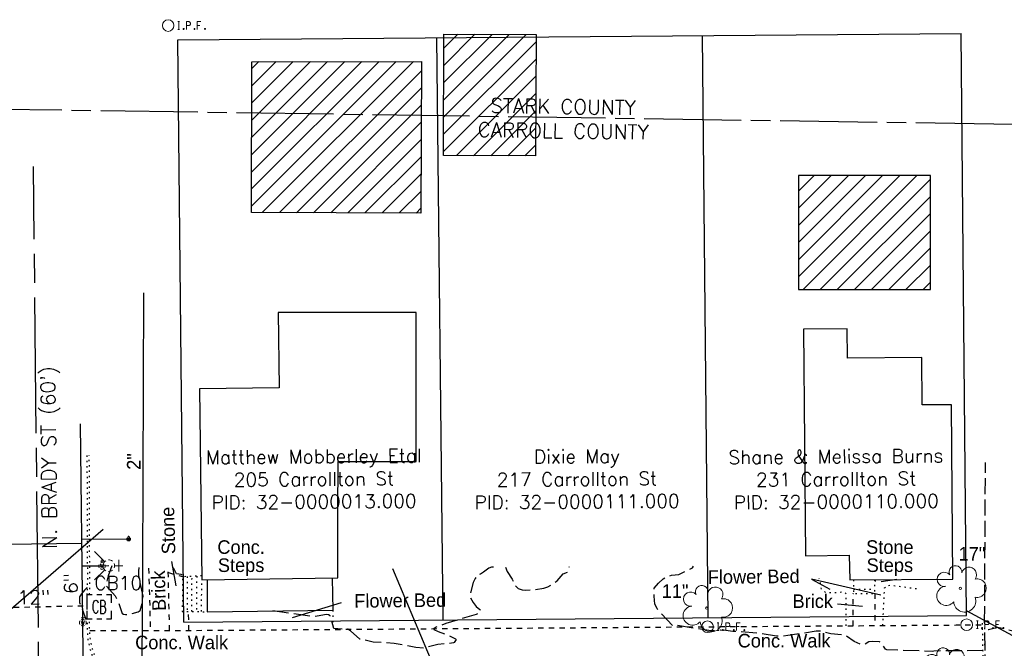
# Model space of a CAD drawing. Extents: x 2300122 to 2305194, y 360020 to 364238.
# Tile 23 of 93: x 2302208 to 2302410, y 361018 to 361148. Entities that reach past the tile are written whole.
import ezdxf
from ezdxf.enums import TextEntityAlignment as Align

# ---------------------------------------------------------------- set-up
doc = ezdxf.new("R2010")
doc.units = 0
doc.header["$LTSCALE"] = 20
doc.header["$MEASUREMENT"] = 0
for name, pattern in [('CL', [2, 0.3, -0.15, 1.4, -0.15]), ('county', [1.4, 1, -0.1, 0.2, -0.1]), ('gasex', [0]), ('OhDOT_USTN1', [0.055, 0.014, -0.041]), ('OhDOT_USTN2', [0.11, 0.069, -0.041]), ('OhDOT_USTN3', [0.22, 0.165, -0.055]), ('OhDOT_USTN5', [0.11, 0.055, -0.055]), ('ohteleex', [0]), ('rowex', [0]), ('waterex', [0])]:
    doc.linetypes.add(name, pattern=pattern)
for name, color, linetype in [('BD_X_Building', 231, 'Continuous'), ('BD_X_Porch_or_Deck', 7, 'Continuous'), ('DR_X_Cells', 151, 'OhDOT_USTN2'), ('DR_X_Storm_Sewer', 151, 'OhDOT_USTN5'), ('DR_X_Text', 7, 'Continuous'), ('DT_X_Contour_Major', 132, 'OhDOT_USTN3'), ('DT_X_Contour_Minor', 136, 'OhDOT_USTN3'), ('DV_X_County_Line', 4, 'county'), ('DV_X_Property_Line', 7, 'Continuous'), ('DV_X_Text', 7, 'Continuous'), ('PV_X_Curb', 120, 'OhDOT_USTN1'), ('PV_X_EOP', 7, 'OhDOT_USTN3'), ('PV_X_Steps', 120, 'OhDOT_USTN1'), ('PV_X_Text', 7, 'Continuous'), ('PV_X_Walk', 120, 'OhDOT_USTN5'), ('RW_X_CL', 6, 'CL'), ('RW_X_Fee_RW', 6, 'rowex'), ('RW_X_Text', 7, 'Continuous'), ('SV_X_Mon_Cells_Found', 7, 'Continuous'), ('SV_X_Text_Name', 7, 'Continuous'), ('UT_X_Gas', 2, 'gasex'), ('UT_X_Gas_Text', 7, 'Continuous'), ('UT_X_Overhead_Telecom', 30, 'ohteleex'), ('UT_X_Water', 133, 'waterex'), ('UT_X_Water_Cells', 133, 'Continuous'), ('UT_X_Water_Text', 7, 'Continuous'), ('VG_X_Cells', 3, 'Continuous'), ('VG_X_Flower_Bed', 3, 'OhDOT_USTN1'), ('VG_X_Text', 7, 'Continuous')]:
    doc.layers.add(name, color=color, linetype=linetype)
doc.styles.add('Simplex Normal (0.14)', font='Simplex.shx')
doc.styles.add('Straight Normal (0.14) Font 30', font='font30.shx', dxfattribs={"height": 0.14})
doc.styles.add('Straight-Normal', font='font30.shx', dxfattribs={"height": 0.14})

# ---------------------------------------------------------------- blocks, each defined once
blk = doc.blocks.new('GCB-X')
at = {"layer": 'DR_X_Cells', "color": 121, "linetype": 'Continuous'}
for p, q in [((-0.0625, 0.0375), (-0.0375, 0.0375)), ((-0.0625, 0.0125), (-0.0625, 0.0375)), ((-0.0125, 0.0375), (0.0125, 0.0375)), ((0.0375, 0.0375), (0.0625, 0.0375)), ((0.0625, 0.0125), (0.0625, 0.0375)), ((0.0227, 0.0195), (0.0067, 0.0195)), ((0.0067, 0.0195), (0.0067, -0.0205)), ((0.0067, 0.0013), (0.0243, 0.0013)), ((-0.0625, -0.0375), (-0.0625, -0.0125)), ((0.0067, -0.0205), (0.0243, -0.0205)), ((0.0625, -0.0375), (0.0625, -0.0125)), ((-0.0625, -0.0375), (-0.0375, -0.0375)), ((-0.0125, -0.0375), (0.0125, -0.0375)), ((0.0375, -0.0375), (0.0625, -0.0375))]:
    blk.add_line(p, q, dxfattribs=at)
at = {"layer": 'DR_X_Cells', "color": 121, "linetype": 'Continuous', "extrusion": (0, 0, -1)}
for centre, radius, start, end in [((-0.014, 0), 0.0458, 344.8107, 15.1893), ((0.0184, 0.0074), 0.0127, 21.5603, 158.4397), ((-0.0198, 0.0101), 0.00986, 106.9987, 243.1793), ((-0.0199, -0.0096), 0.0117, 112.0547, 247.9453)]:
    blk.add_arc(centre, radius, start, end, dxfattribs=at)
at = {"layer": 'DR_X_Cells', "color": 121, "linetype": 'Continuous'}
blk.add_arc((-0.0184, -0.0073), 0.0127, 201.5603, 338.4397, dxfattribs=at)
blk = doc.blocks.new('ODOT STORM CATCH BASIN SQUARE')
blk.add_blockref('GCB-X', (0, 0))
blk = doc.blocks.new('TREE')
at = {"layer": 'VG_X_Cells', "color": 3, "linetype": 'Continuous', "lineweight": 0}
blk.add_circle((0, 0), 0.012, dxfattribs=at)
for centre, radius, start, end in [((-0.049, 0.168), 0.0658, 354.0047, 205.9741), ((0.091, 0.141), 0.0776, 323.83, 165.0376), ((-0.165, 0.093), 0.0735, 39.0625, 279.5412), ((-0.143, -0.077), 0.0987, 96.1722, 320.5737), ((0.173, 0.002), 0.0957, 259.1453, 101.4596), ((0.047, -0.13), 0.114, 184.9476, 19.4572)]:
    blk.add_arc(centre, radius, start, end, dxfattribs=at)
blk = doc.blocks.new('WSS')
at = {"layer": 'Defpoints', "color": 133, "linetype": 'Continuous', "lineweight": 30}
blk.add_point((0, 0), dxfattribs=at)
at = {"layer": 'UT_X_Water_Cells', "color": 133, "linetype": 'Continuous', "lineweight": 0}
for p, q in [((0.032, 0.106), (-0.032, 0.106)), ((0, 0.074), (0, 0.138)), ((0.02, 0.008), (0.055, -0.01))]:
    blk.add_line(p, q, dxfattribs=at)
at = {"layer": 'UT_X_Water_Cells', "color": 133, "linetype": 'Continuous', "lineweight": 0, "flags": 128}
for points in [[(-0.059, 0.045), (-0.074, 0.03), (-0.074, -0.03), (-0.059, -0.045)], [(-0.055, 0.035), (-0.041, -0.041), (-0.027, 0.035), (-0.013, -0.041), (0.001, 0.035)], [(0.045, 0.059), (0.03, 0.074), (-0.03, 0.074), (-0.045, 0.059)], [(0.059, -0.045), (0.074, -0.03), (0.074, 0.03), (0.059, 0.045)], [(-0.045, -0.059), (-0.03, -0.074), (0.03, -0.074), (0.045, -0.059)]]:
    blk.add_lwpolyline(points, dxfattribs=at)
at = {"layer": 'UT_X_Water_Cells', "color": 133, "linetype": 'Continuous', "lineweight": 0, "extrusion": (0, 0, -1)}
for centre, radius, start, end in [((-0.028, 0.02), 0.0135, 303.6324, 53.7413), ((-0.039, -0.005), 0.04, 61.3463, 118.6537), ((-0.037, -0.009), 0.0316, 235.6037, 316.3305), ((-0.044, -0.022), 0.017, 132.0642, 228.5117)]:
    blk.add_arc(centre, radius, start, end, dxfattribs=at)
blk = doc.blocks.new('FH')
at = {"layer": 'Defpoints', "color": 133, "linetype": 'Continuous', "lineweight": 30}
blk.add_point((0, 0), dxfattribs=at)
blk.add_point((0, 0), dxfattribs=at)
at = {"layer": 'UT_X_Water_Cells', "color": 133, "linetype": 'Continuous', "lineweight": 0}
for p, q in [((0.06, 0.103), (-0.06, 0.103)), ((0, 0.06), (0, 0.146)), ((-0.042, -0.042), (-0.146, -0.146)), ((0.042, -0.042), (0.146, -0.146))]:
    blk.add_line(p, q, dxfattribs=at)
for start, end in [(140.021, 184.0629), (68.1395, 112.038), (356.0165, 39.9889), (211.8788, 255.8479), (283.8239, 329.9097)]:
    blk.add_arc((0, 0), 0.06, start, end, dxfattribs=at)
blk = doc.blocks.new('WGV')
at = {"layer": 'Defpoints', "color": 133, "linetype": 'Continuous', "lineweight": 30}
blk.add_point((0, 0), dxfattribs=at)
at = {"layer": 'UT_X_Water_Cells', "color": 133, "linetype": 'Continuous', "lineweight": 0}
for p, q in [((0.032, 0.102), (-0.032, 0.102)), ((0, 0.07), (0, 0.134))]:
    blk.add_line(p, q, dxfattribs=at)
at = {"layer": 'UT_X_Water_Cells', "color": 133, "linetype": 'Continuous', "lineweight": 0, "flags": 128}
blk.add_lwpolyline([(-0.032, 0.041), (-0.016, -0.045), (0, 0.041), (0.016, -0.045), (0.032, 0.041)], dxfattribs=at)
at = {"layer": 'UT_X_Water_Cells', "color": 133, "linetype": 'Continuous', "lineweight": 0, "extrusion": (0, 0, -1)}
blk.add_arc((0, 0), 0.07, 330.0184, 29.9816, dxfattribs=at)
at = {"layer": 'UT_X_Water_Cells', "color": 133, "linetype": 'Continuous', "lineweight": 0}
for start, end in [(60.0184, 120.0157), (330.0184, 29.9816), (239.9843, 299.9816)]:
    blk.add_arc((0, 0), 0.07, start, end, dxfattribs=at)
blk = doc.blocks.new('IPF')
at = {"layer": 'SV_X_Mon_Cells_Found', "color": 7, "linetype": 'Continuous', "lineweight": 0, "flags": 128}
for points in [[(0.101, 0.04), (0.118, 0.04)], [(0.11, -0.04), (0.11, 0.04)], [(0.188, -0.04), (0.188, 0.04), (0.214, 0.04), (0.217, 0.039), (0.221, 0.038), (0.223, 0.037), (0.224, 0.036), (0.226, 0.032), (0.228, 0.029), (0.229, 0.024), (0.229, 0.017), (0.229, 0.014), (0.227, 0.01), (0.225, 0.006), (0.223, 0.004), (0.221, 0.003), (0.219, 0.002), (0.214, 0.001), (0.188, 0.001)], [(0.338, 0.04), (0.3, 0.04), (0.3, -0.04)], [(0.3, 0.001), (0.327, 0.001)], [(0.101, -0.04), (0.118, -0.04)], [(0.157, -0.029), (0.16, -0.029), (0.162, -0.031), (0.164, -0.033), (0.164, -0.036), (0.162, -0.039), (0.16, -0.04), (0.157, -0.04), (0.156, -0.039), (0.154, -0.036), (0.154, -0.033), (0.156, -0.031), (0.157, -0.029)], [(0.27, -0.029), (0.273, -0.029), (0.274, -0.031), (0.276, -0.033), (0.276, -0.036), (0.274, -0.039), (0.273, -0.04), (0.27, -0.04), (0.268, -0.039), (0.267, -0.036), (0.267, -0.033), (0.268, -0.031), (0.27, -0.029)], [(0.377, -0.029), (0.38, -0.029), (0.382, -0.031), (0.383, -0.033), (0.383, -0.036), (0.382, -0.039), (0.38, -0.04), (0.377, -0.04), (0.376, -0.039), (0.374, -0.036), (0.374, -0.033), (0.376, -0.031), (0.377, -0.029)]]:
    blk.add_lwpolyline(points, dxfattribs=at)
at = {"layer": 'SV_X_Mon_Cells_Found', "color": 7, "linetype": 'Continuous', "lineweight": 0}
blk.add_circle((0, 0), 0.06, dxfattribs=at)

msp = doc.modelspace()

# ---------------------------------------------------------------- hatches: boundary and pattern name
at = {"layer": 'BD_X_Building'}
h = msp.add_hatch(dxfattribs=at)
h.set_pattern_fill('ANSI31', color=256, scale=20)
h.paths.add_polyline_path([(2302313.83, 361119.65), (2302294.85, 361119.73), (2302294.94, 361144.75), (2302313.93, 361144.68)])
h = msp.add_hatch(dxfattribs=at)
h.set_pattern_fill('ANSI31', color=256, scale=20)
h.paths.add_polyline_path([(2302255.39, 361139.08), (2302290.3, 361139.13), (2302290.21, 361107.88), (2302255.31, 361107.98)])
h = msp.add_hatch(dxfattribs=at)
h.set_pattern_fill('ANSI31', color=256, scale=20)
h.paths.add_polyline_path([(2302368, 361115.6), (2302367.99, 361092.11), (2302395.18, 361092.1), (2302395.19, 361115.59)])

# ---------------------------------------------------------------- linework, layer by layer
at = {"layer": 'BD_X_Building', "flags": 128}
for points in [[(2302313.83, 361119.65), (2302294.85, 361119.73), (2302294.94, 361144.75), (2302313.93, 361144.68)], [(2302255.39, 361139.08), (2302290.3, 361139.13), (2302290.21, 361107.88), (2302255.31, 361107.98)], [(2302289.22, 361087.38), (2302260.81, 361087.39), (2302261.01, 361071.83), (2302244.56, 361071.62), (2302245.07, 361032.29), (2302273.05, 361032.66), (2302273.08, 361046.04), (2302273.18, 361056.66), (2302289.21, 361056.67), (2302289.22, 361087.38)], [(2302399.51, 361068.38), (2302393.5, 361068.32), (2302393.42, 361078.11), (2302378.06, 361077.96), (2302378.01, 361084.01), (2302369.02, 361083.92), (2302369.46, 361037.22), (2302378.46, 361037.36), (2302378.55, 361032.28), (2302399.79, 361032.41)]]:
    msp.add_lwpolyline(points, close=True, dxfattribs=at)
at = {"layer": 'BD_X_Building'}
msp.add_lwpolyline([(2302368, 361115.6), (2302367.99, 361092.11), (2302395.18, 361092.1), (2302395.19, 361115.59)], close=True, dxfattribs=at)
at = {"layer": 'BD_X_Porch_or_Deck'}
msp.add_lwpolyline([(2302246.13, 361032.31), (2302246.17, 361025.71), (2302272.1, 361026.06), (2302271.97, 361032.65)], dxfattribs=at)
at = {"layer": 'DR_X_Storm_Sewer', "flags": 128}
msp.add_lwpolyline([(2302197.51, 361026.42), (2302221.44, 361026.96)], dxfattribs=at)
at = {"layer": 'DT_X_Contour_Major', "elevation": 950, "flags": 128}
msp.add_lwpolyline([(2302220.91, 361030.14), (2302220.25, 361029.4), (2302219.86, 361028.79), (2302219.82, 361027.64), (2302221.17, 361024.16), (2302221.44, 361024.24), (2302221.46, 361030.62), (2302221.37, 361030.63), (2302220.91, 361030.14)], close=True, dxfattribs=at)
at = {"layer": 'DT_X_Contour_Minor', "flags": 128}
for points, elevation in [([(2302608.3, 361042.71), (2302608.25, 361036.79), (2302608.18, 361036.24), (2302608.2, 361031.79), (2302608.37, 361028.35), (2302608.4, 361025.65), (2302608.04, 361024.54), (2302608.14, 361023.93), (2302607.85, 361023.63), (2302607.83, 361023.7), (2302607.04, 361022.4), (2302605.76, 361019.81), (2302605.53, 361019.49), (2302605.41, 361019.02), (2302604.86, 361018.86), (2302603.88, 361017.87), (2302603.33, 361017.2), (2302603.19, 361016.82), (2302603.43, 361016.25), (2302604.25, 361014.79), (2302604.5, 361014.54), (2302603.19, 361013.15), (2302601.83, 361012.14), (2302600.18, 361011.24), (2302598.56, 361010.62), (2302596.8, 361010.1), (2302594.8, 361009.7), (2302591.1, 361009.38), (2302575.96, 361009.41), (2302575.07, 361009.6), (2302562.7, 361010.04), (2302560, 361010.24), (2302558.99, 361010.48), (2302554.96, 361010.55), (2302554.22, 361010.5), (2302546.23, 361010.73), (2302545.17, 361010.56), (2302544.16, 361010.53), (2302539.31, 361010.67), (2302537.33, 361010.62), (2302535.45, 361010.86), (2302527.85, 361010.81), (2302525.67, 361010.95), (2302522.19, 361011), (2302520.84, 361011.16), (2302518.8, 361010.82), (2302518.35, 361010.81), (2302518.05, 361010.89), (2302517.66, 361011.7), (2302516.88, 361015.13), (2302516.66, 361015.79), (2302514.38, 361017.05), (2302513.07, 361017.02), (2302511.72, 361016.83), (2302511.57, 361016.5), (2302510.92, 361012.47), (2302510.49, 361010.9), (2302510.38, 361010.76), (2302509.7, 361010.73), (2302507.32, 361011.1), (2302503.11, 361011.22), (2302501.15, 361011.46), (2302495.78, 361010.28), (2302494.19, 361011.2), (2302493.58, 361011.44), (2302493.05, 361011.25), (2302490.85, 361009.9), (2302486.66, 361009.79), (2302474.44, 361009.85), (2302472.39, 361009.6), (2302465.68, 361009.58), (2302463.34, 361009.66), (2302455.45, 361009.34), (2302454.87, 361009.72), (2302454.4, 361010.29), (2302453.12, 361013.22), (2302451.78, 361014.64), (2302451.38, 361014.54), (2302450.03, 361012.46), (2302449.04, 361010.12), (2302448.8, 361009.79), (2302447.67, 361009.97), (2302446.83, 361009.38), (2302444.35, 361009.45), (2302440.14, 361009.34), (2302437.64, 361009.05), (2302432.15, 361008.98), (2302431.44, 361009.05), (2302429.96, 361010.02), (2302425.02, 361010.47), (2302424.74, 361010.56), (2302423.79, 361011.14), (2302423.02, 361011.48), (2302422.8, 361011.69), (2302422.65, 361011.96), (2302421.27, 361013.29), (2302419.64, 361016.33), (2302419, 361016.35), (2302418.7, 361016.48), (2302418.51, 361021.73), (2302418.37, 361021.87), (2302415.67, 361022.65), (2302414.82, 361022.53), (2302413.24, 361021.82), (2302412.15, 361021.68), (2302409.08, 361022.48), (2302407.13, 361021.98), (2302406.35, 361021.68), (2302406.4, 361017.57), (2302406, 361017.43), (2302405.89, 361017.71), (2302395.89, 361017.6), (2302395.51, 361017.53), (2302386.19, 361017.83), (2302385.91, 361018.01), (2302384.98, 361019.36), (2302384.71, 361019.53), (2302383.14, 361019.56), (2302382.5, 361019.5), (2302381.47, 361018.84), (2302381.23, 361018.79), (2302379.45, 361019.54), (2302377.61, 361020.85), (2302374.68, 361021.13), (2302372.47, 361021.69), (2302371.62, 361021.68), (2302365.82, 361020.79), (2302364.47, 361020.65), (2302363.49, 361020.66), (2302360.13, 361021.24), (2302354.46, 361021.66), (2302353, 361021.85), (2302351.91, 361021.89), (2302350.73, 361021.76), (2302349.96, 361021.77), (2302342.83, 361022.89), (2302342.2, 361022.74), (2302339.44, 361025.56), (2302338.87, 361026.34), (2302338.42, 361027.27), (2302338.25, 361028.92), (2302338.22, 361030.11), (2302338.28, 361030.58), (2302339.16, 361031.6), (2302340.12, 361032.51), (2302341.83, 361033.24), (2302343.34, 361033.37), (2302346.15, 361034.77), (2302346.37, 361035.09)], 951), ([(2302226.52, 361035.16), (2302225.76, 361033.11), (2302225.31, 361031.15), (2302227.22, 361028.99), (2302227.88, 361027.57), (2302228.66, 361025.33), (2302228.8, 361025.32), (2302228.78, 361025.23), (2302229.33, 361025.14), (2302229.89, 361025.17), (2302231.97, 361025.68), (2302232.32, 361025.93), (2302232.82, 361027.73), (2302232.95, 361028.89), (2302232.08, 361033.17), (2302232.05, 361034.04), (2302232.15, 361034.82)], 951), ([(2302241.05, 361033.22), (2302240.79, 361033.37), (2302239.83, 361033.51), (2302239.23, 361034.78)], 951), ([(2302305.16, 361034.92), (2302304.71, 361034.87), (2302304.2, 361034.69), (2302303.06, 361033.83), (2302302.46, 361033.47), (2302301.78, 361033.19), (2302301.37, 361032.55), (2302300.98, 361031.72), (2302300.24, 361028.91), (2302300.95, 361027.64), (2302301.55, 361026.81), (2302302.37, 361026.18), (2302302.52, 361025.95), (2302302.35, 361025.69), (2302301.61, 361025.13), (2302295.34, 361023.29), (2302293.22, 361022.46), (2302292.83, 361022.21), (2302292.85, 361022.04), (2302293.72, 361021.62), (2302295.65, 361020.98), (2302297.33, 361020.15), (2302297.43, 361019.98), (2302297.06, 361019.38), (2302296.9, 361019.26), (2302293.7, 361018.94), (2302290.78, 361018.19), (2302289.15, 361018.36), (2302284.7, 361019.16), (2302280.38, 361019.43), (2302277.61, 361020.08), (2302275.67, 361021.75), (2302275.13, 361022.08), (2302272.27, 361022.22), (2302271.5, 361024.87), (2302271.16, 361025.09), (2302270.74, 361025.15), (2302268.83, 361024.77), (2302267.85, 361024.69), (2302259.62, 361025.89)], 951), ([(2302307.65, 361034.86), (2302307.98, 361034.03), (2302309.03, 361032.39), (2302309.37, 361031.72), (2302309.47, 361031.22), (2302310.24, 361030.51), (2302311.04, 361030.24), (2302311.73, 361030.13), (2302313.76, 361030.3), (2302315.49, 361030.59), (2302316.34, 361030.84), (2302317.47, 361031.5), (2302318.29, 361032.1), (2302319.52, 361033.49), (2302320.43, 361033.86), (2302320.66, 361034.43), (2302320.79, 361035)], 951), ([(2302388.29, 361032.32), (2302384.89, 361031.82), (2302384.29, 361031.87), (2302383.74, 361032.03)], 952)]:
    msp.add_lwpolyline(points, dxfattribs=dict(at, elevation=elevation))
at = {"layer": 'DV_X_County_Line', "flags": 128}
msp.add_lwpolyline([(2304176, 361100.08), (2301489.76, 361139.8), (2300919.04, 361144.27)], dxfattribs=at)
at = {"layer": 'DV_X_Property_Line'}
for points in [[(2302293.41, 361144.02), (2302294.69, 361024.02)], [(2302348.18, 361144.47), (2302349.3, 361024.48)]]:
    msp.add_lwpolyline(points, dxfattribs=at)
at = {"layer": 'PV_X_Curb', "flags": 128}
for points in [[(2302221.36, 361057.9), (2302221.42, 361051.06), (2302221.41, 361041.06), (2302221.41, 361040.48), (2302221.48, 361033.55), (2302221.44, 361029.24), (2302221.44, 361029.21)], [(2302221.94, 361029.24), (2302221.98, 361033.55), (2302221.91, 361040.48), (2302221.91, 361041.06), (2302221.92, 361051.06), (2302221.86, 361057.9)], [(2302221.44, 361024.24), (2302221.24, 361024.25), (2302221.26, 361023.53), (2302221.41, 361023.44), (2302221.42, 361023.05), (2302221.44, 361022.11), (2302221.47, 361021.17), (2302221.55, 361020.23), (2302221.66, 361019.43), (2302221.82, 361018.75), (2302221.96, 361018.14), (2302222.4, 361016.84), (2302222.91, 361015.49), (2302223.5, 361014.21), (2302224.07, 361013.23), (2302224.93, 361011.86), (2302225.74, 361010.85), (2302226.78, 361009.81), (2302227.47, 361009.21), (2302228.01, 361008.84), (2302228.94, 361008.29), (2302230.12, 361007.78), (2302231.17, 361007.39), (2302231.92, 361007.2), (2302233.07, 361006.98), (2302235.05, 361006.7), (2302237.18, 361006.46), (2302238.24, 361006.53)], [(2302238.25, 361007.03), (2302238.25, 361007.03), (2302237.24, 361006.95), (2302235.11, 361007.19), (2302233.15, 361007.48), (2302232.03, 361007.69), (2302231.32, 361007.87), (2302230.31, 361008.24), (2302229.17, 361008.74), (2302228.28, 361009.26), (2302227.77, 361009.6), (2302227.12, 361010.18), (2302226.11, 361011.19), (2302225.34, 361012.15), (2302224.5, 361013.48), (2302223.95, 361014.44), (2302223.38, 361015.68), (2302222.87, 361017.01), (2302222.44, 361018.28), (2302222.31, 361018.86), (2302222.16, 361019.52), (2302222.05, 361020.29), (2302221.97, 361021.2), (2302221.94, 361022.12), (2302221.92, 361023.06), (2302221.89, 361023.72), (2302221.94, 361023.71), (2302221.94, 361024.31)], [(2302243.24, 361006.39), (2302245.14, 361006.33), (2302248.06, 361006.31), (2302251.04, 361006.29), (2302253.32, 361006.35), (2302256, 361006.42), (2302266, 361006.54), (2302273.12, 361006.63), (2302283.12, 361006.71), (2302287.77, 361006.74), (2302297.77, 361006.79), (2302307.77, 361006.87), (2302307.89, 361006.87), (2302309.18, 361006.88), (2302319.18, 361006.94), (2302329.18, 361007.01), (2302331.48, 361007.02), (2302336.04, 361007.07), (2302345.98, 361007.13), (2302354.99, 361007.23), (2302361.39, 361007.3), (2302371.39, 361007.41), (2302380.34, 361007.46), (2302386.73, 361007.55), (2302393.79, 361007.6), (2302398, 361007.7), (2302399.02, 361007.72), (2302400.04, 361007.8), (2302401.14, 361008), (2302402.51, 361008.37), (2302403.39, 361008.73), (2302404.37, 361009.32), (2302404.99, 361009.87), (2302405.42, 361010.35), (2302405.74, 361010.84), (2302406.06, 361011.49), (2302406.32, 361012.08), (2302406.49, 361012.71), (2302406.56, 361013.25), (2302406.4, 361019.19), (2302406.35, 361023.56), (2302405.85, 361023.55), (2302405.9, 361019.18), (2302406.06, 361013.28), (2302406, 361012.81), (2302405.85, 361012.25), (2302405.61, 361011.7), (2302405.31, 361011.09), (2302405.03, 361010.65), (2302404.64, 361010.23), (2302404.07, 361009.72), (2302403.16, 361009.18), (2302402.35, 361008.85), (2302401.03, 361008.49), (2302399.98, 361008.3), (2302399, 361008.22), (2302397.99, 361008.2), (2302393.79, 361008.1), (2302386.72, 361008.05), (2302380.34, 361007.96), (2302371.39, 361007.91), (2302361.39, 361007.8), (2302354.99, 361007.73), (2302345.98, 361007.63), (2302336.04, 361007.57), (2302331.48, 361007.52), (2302329.17, 361007.51), (2302319.17, 361007.44), (2302309.17, 361007.38), (2302307.89, 361007.37), (2302307.76, 361007.37), (2302297.76, 361007.29), (2302287.77, 361007.24), (2302283.12, 361007.21), (2302273.11, 361007.13), (2302265.99, 361007.04), (2302255.99, 361006.92), (2302253.31, 361006.85), (2302251.03, 361006.79), (2302248.06, 361006.81), (2302245.15, 361006.83), (2302243.25, 361006.89)]]:
    msp.add_lwpolyline(points, dxfattribs=at)
at = {"layer": 'PV_X_EOP', "flags": 128}
msp.add_lwpolyline([(2302406.35, 361023.56), (2302406.52, 361056.48)], dxfattribs=at)
at = {"layer": 'PV_X_Steps', "flags": 128}
for points in [[(2302245.06, 361033.09), (2302241.06, 361032.91), (2302241.03, 361025.75), (2302246.17, 361025.71)], [(2302242.05, 361032.95), (2302242.03, 361030.74), (2302242, 361027.69), (2302242, 361025.74)], [(2302243, 361025.73), (2302242.97, 361028.87), (2302243.04, 361033)], [(2302244, 361033.04), (2302243.95, 361029.28), (2302243.96, 361025.73)], [(2302244.97, 361025.72), (2302245.07, 361032.29)], [(2302379.3, 361032.28), (2302379.3, 361029.43), (2302383.74, 361029.43), (2302383.74, 361032.31)], [(2302379.3, 361030.34), (2302383.74, 361030.34)]]:
    msp.add_lwpolyline(points, dxfattribs=at)
at = {"layer": 'PV_X_Text'}
for points in [[(2302238.83, 361036.04), (2302239.71, 361031.05)], [(2302376.03, 361027.32), (2302381.19, 361026.83)]]:
    msp.add_lwpolyline(points, dxfattribs=at)
at = {"layer": 'PV_X_Walk', "flags": 128}
for points in [[(2302234.1, 361034.7), (2302234.31, 361027.04), (2302234.46, 361021.89)], [(2302238.42, 361021.86), (2302238.18, 361031.85), (2302238.11, 361034.75)], [(2302238.17, 361033.77), (2302241.06, 361032.98)], [(2302379.24, 361022.82), (2302379.24, 361029.43), (2302379.3, 361029.43)], [(2302383.73, 361029.43), (2302383.73, 361022.85)], [(2302242.41, 361021.85), (2302242.31, 361025.74)], [(2302221.95, 361021.82), (2302231.93, 361021.84), (2302241.93, 361021.85), (2302242.21, 361021.85), (2302252.21, 361021.92), (2302262.21, 361021.99), (2302272.21, 361022.06), (2302282.21, 361022.13), (2302292.21, 361022.21), (2302302.21, 361022.28), (2302312.21, 361022.35), (2302322.21, 361022.42), (2302332.21, 361022.49), (2302342.21, 361022.56), (2302352.21, 361022.63), (2302362.21, 361022.7), (2302372.21, 361022.77), (2302380.47, 361022.83), (2302390.47, 361022.9), (2302400.47, 361022.97), (2302405.86, 361023.01)]]:
    msp.add_lwpolyline(points, dxfattribs=at)
at = {"layer": 'RW_X_CL'}
msp.add_lwpolyline([(2302213.17, 360853.49), (2302210.36, 361117.44)], dxfattribs=at)
at = {"layer": 'RW_X_Fee_RW'}
for points in [[(2302240.08, 361143.57), (2302401.51, 361144.92)], [(2302241.36, 361023.58), (2302240.08, 361143.57)], [(2302241.36, 361023.58), (2302402.63, 361024.92)]]:
    msp.add_lwpolyline(points, dxfattribs=at)
at = {"layer": 'RW_X_Fee_RW', "flags": 128}
msp.add_lwpolyline([(2302402.63, 361024.92), (2302401.51, 361144.92)], dxfattribs=at)
at = {"layer": 'UT_X_Gas', "flags": 128}
msp.add_lwpolyline([(2302233.1, 360920.35), (2302232.75, 360953.78), (2302232.54, 360971.11), (2302232.46, 360977.57), (2302232.91, 361034.55), (2302233.1, 361091.42)], dxfattribs=at)
at = {"layer": 'UT_X_Overhead_Telecom', "linetype": 'Continuous', "flags": 128}
for points in [[(2302192.32, 361014.67), (2302224.7, 361042.73)], [(2302293.05, 361013.93), (2302284.4, 361034.53)], [(2302420.81, 361016.06), (2302402.62, 361025.87)]]:
    msp.add_lwpolyline(points, dxfattribs=at)
at = {"layer": 'UT_X_Water', "flags": 128}
msp.add_lwpolyline([(2302221.57, 360929.85), (2302220.53, 361023.45), (2302220.05, 361064.41)], dxfattribs=at)
at = {"layer": 'UT_X_Water'}
for points in [[(2302229.97, 361040.67), (2302220.33, 361040.56)], [(2302189.09, 361039.45), (2302220.34, 361039.81)], [(2302225.89, 361035.18), (2302224.48, 361035.12), (2302220.4, 361035.07)]]:
    msp.add_lwpolyline(points, dxfattribs=at)
at = {"layer": 'VG_X_Flower_Bed', "flags": 128}
for points in [[(2302377.84, 361022.81), (2302377.84, 361029.35), (2302377.57, 361029.69), (2302377.16, 361029.74), (2302375.17, 361029.54), (2302373.56, 361029.7), (2302372.76, 361030.23), (2302372.52, 361031.11), (2302372.52, 361031.91), (2302372.16, 361032.58)], [(2302385.37, 361022.86), (2302385.73, 361030.6), (2302386.22, 361031.11), (2302387.11, 361031.19), (2302392.42, 361030.45)], [(2302272.03, 361026.04), (2302272.09, 361022.09)]]:
    msp.add_lwpolyline(points, dxfattribs=at)
at = {"layer": 'VG_X_Text'}
for points in [[(2302384.98, 361029.1), (2302370.65, 361032.45)], [(2302370.65, 361032.45), (2302374.45, 361030.33)], [(2302273.79, 361027.53), (2302263.64, 361024.42)]]:
    msp.add_lwpolyline(points, dxfattribs=at)

# ---------------------------------------------------------------- block references
at = {"layer": 'DR_X_Cells', "xscale": 40, "yscale": 67, "zscale": 20, "rotation": 0.03862548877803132}
msp.add_blockref('ODOT STORM CATCH BASIN SQUARE', (2302223.94, 361026.73), dxfattribs=at)
at = {"layer": 'SV_X_Mon_Cells_Found', "xscale": 20, "yscale": 20, "zscale": 20}
for p in [(2302238.12, 361146.53), (2302402.65, 361023.02), (2302349.25, 361022.61)]:
    msp.add_blockref('IPF', p, dxfattribs=at)
at = {"layer": 'UT_X_Water_Cells', "xscale": 5, "yscale": 5, "zscale": 5}
msp.add_blockref('WSS', (2302229.97, 361040.67), dxfattribs=at)
at = {"layer": 'UT_X_Water_Cells', "xscale": 20, "yscale": 20, "zscale": 20, "rotation": 270}
msp.add_blockref('FH', (2302225.89, 361035.18), dxfattribs=at)
at = {"layer": 'UT_X_Water_Cells', "xscale": 10, "yscale": 10}
for p in [(2302224.48, 361035.12), (2302220.53, 361023.45)]:
    msp.add_blockref('WGV', p, dxfattribs=at)
at = {"layer": 'VG_X_Cells', "xscale": 20, "yscale": 20, "zscale": 20}
for p in [(2302401.31, 361030.52), (2302349.05, 361026.44), (2302398.77, 361013.58)]:
    msp.add_blockref('TREE', p, dxfattribs=at)

# ---------------------------------------------------------------- texts
at = {"layer": 'DR_X_Text', "insert": (2302227.81, 361031.64), "char_height": 2.8, "attachment_point": 5, "style": 'Simplex Normal (0.14)'}
msp.add_mtext('CB10', dxfattribs=at)
at = {"layer": 'DR_X_Text', "insert": (2302210.44, 361028.71), "char_height": 2.8, "attachment_point": 5, "rotation": 1.2902, "style": 'Simplex Normal (0.14)'}
msp.add_mtext('12"', dxfattribs=at)
at = {"layer": 'DV_X_Text', "style": 'Simplex Normal (0.14)'}
for s, p in [('STARK COUNTY', (2302319.5, 361129.82)), ('CARROLL COUNTY', (2302319.5, 361124.82))]:
    msp.add_text(s, height=3, rotation=359.1527, dxfattribs=at).set_placement(p, align=Align.MIDDLE_CENTER)
at = {"layer": 'PV_X_Text', "char_height": 2.8, "width": 23.4667, "attachment_point": 5, "rotation": 91.6073, "style": 'Straight-Normal'}
for s, insert in [('Stone', (2302238.1, 361042.45)), ('Brick', (2302236.17, 361030.03))]:
    msp.add_mtext(s, dxfattribs=dict(at, insert=insert))
at = {"layer": 'PV_X_Text', "char_height": 2.8, "width": 26.6038, "attachment_point": 5, "line_spacing_factor": 0.8, "style": 'Straight-Normal'}
for s, insert in [('Conc.\\PSteps', (2302253.15, 361036.74)), ('Stone\\PSteps', (2302386.82, 361036.74))]:
    msp.add_mtext(s, dxfattribs=dict(at, insert=insert))
at = {"layer": 'PV_X_Text', "char_height": 2.8, "width": 23.4667, "attachment_point": 5, "style": 'Straight-Normal'}
for s, insert in [('Brick', (2302370.93, 361027.86)), ('Conc. Walk', (2302240.89, 361019.35)), ('Conc. Walk', (2302365.03, 361019.72))]:
    msp.add_mtext(s, dxfattribs=dict(at, insert=insert))
at = {"layer": 'RW_X_Text', "style": 'Simplex Normal (0.14)'}
msp.add_text("N. BRADY ST (60')", height=3, rotation=90.6105, dxfattribs=at).set_placement((2302213.5, 361057.5), align=Align.MIDDLE_CENTER)
at = {"layer": 'SV_X_Text_Name', "char_height": 2.8, "width": 77.9146, "attachment_point": 5, "rotation": 0.4791, "style": 'Simplex Normal (0.14)'}
for s, insert in [('Matthew Mobberley Etal\\P205 Carrollton St\\P\\pxqc;PID: 32-0000013.000', (2302268.14, 361053.05)), ('Dixie May\\P217 Carrollton St\\P\\pxqc;PID: 32-0000111.000', (2302322.34, 361053.05)), ('Shane & Melissa Burns\\P231 Carrollton St\\P\\pxqc;PID: 32-0000110.000', (2302375.74, 361053.05))]:
    msp.add_mtext(s, dxfattribs=dict(at, insert=insert))
at = {"layer": 'UT_X_Gas_Text', "style": 'Straight Normal (0.14) Font 30'}
msp.add_text('2"', height=2.8, rotation=89.8136, dxfattribs=at).set_placement((2302231.03, 361056.66), align=Align.MIDDLE_CENTER)
at = {"layer": 'UT_X_Water_Text', "insert": (2302218.06, 361031.54), "char_height": 2.8, "attachment_point": 5, "rotation": 90.6719, "style": 'Simplex Normal (0.14)'}
msp.add_mtext('6"', dxfattribs=at)
at = {"layer": 'VG_X_Text', "style": 'Straight Normal (0.14) Font 30'}
for s, p in [('17"', (2302403.73, 361037.64)), ('11"', (2302342.57, 361029.95))]:
    msp.add_text(s, height=2.8, dxfattribs=at).set_placement(p, align=Align.MIDDLE_CENTER)
at = {"layer": 'VG_X_Text', "char_height": 2.8, "width": 22.7483, "attachment_point": 5, "rotation": 0.6539, "style": 'Straight-Normal'}
for insert in [(2302358.77, 361032.92), (2302285.93, 361028.01)]:
    msp.add_mtext('Flower Bed', dxfattribs=dict(at, insert=insert))

doc.saveas('drawing.dxf')
